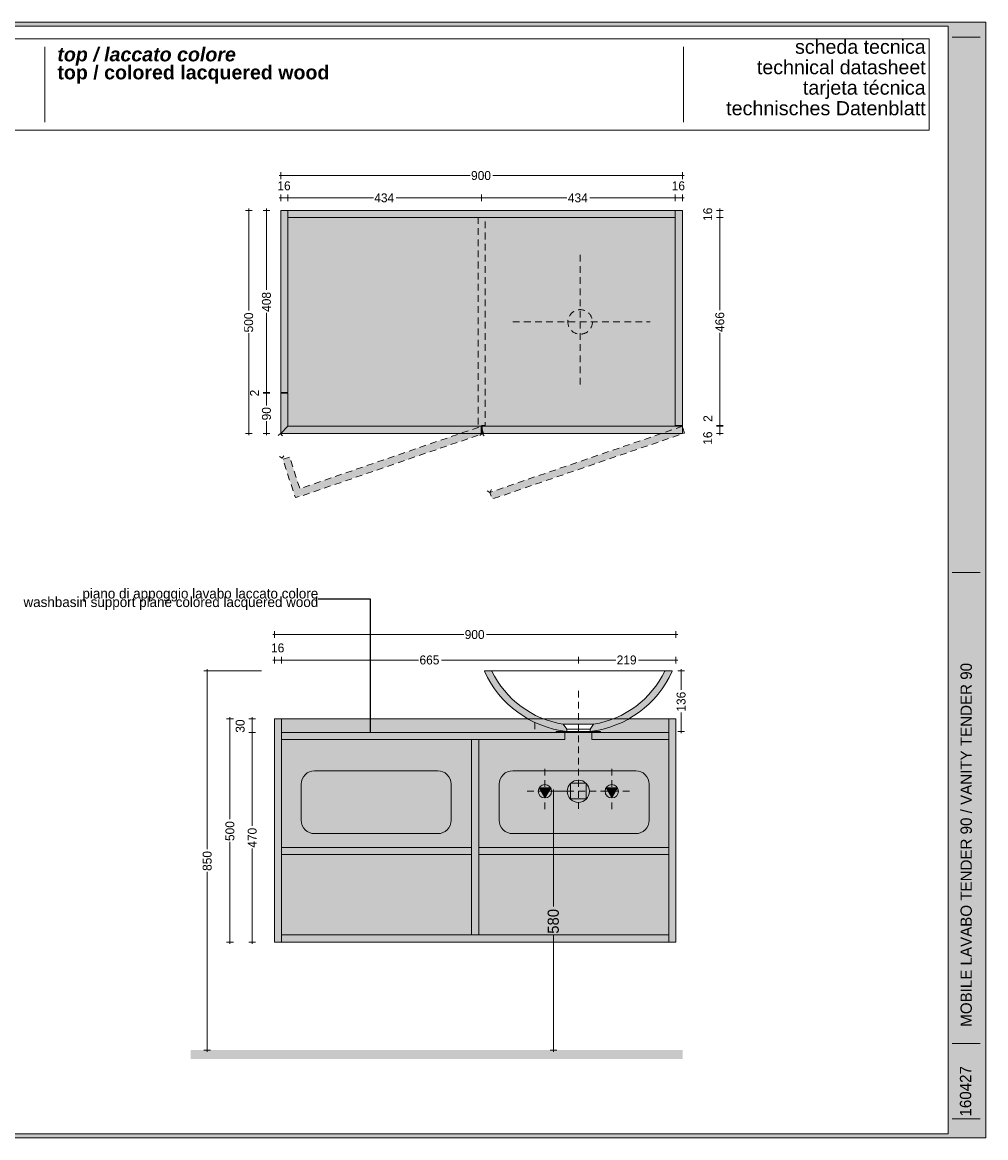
# Model space of a CAD drawing. Extents: x 229962 to 237704, y -185741 to -183241.
# Tile 4 of 4: x 235545 to 237704, y -185741 to -183241. Entities that reach past the tile are written whole.
import ezdxf

# ---------------------------------------------------------------- set-up
doc = ezdxf.new("R2010")
doc.units = 0
doc.header["$MEASUREMENT"] = 0
for name, pattern in [('Achse', [2300, 0, -800, 1500, 0]), ('Tratteggio', [25, 15, -10]), ('Wipeout_Contour', [1000, 0, -1000])]:
    doc.linetypes.add(name, pattern=pattern)
for name, color, linetype, lineweight in [('007-Etichette.AI_Num_Penna__1', 7, 'Continuous', 9), ('007-Etichette.AI_Num_Penna__95', 8, 'Continuous', 13), ('032-Muri Esterni.MVI_Num_Penna__1', 7, 'Continuous', 9), ('032-Muri Esterni.MVI_Num_Penna__10', 1, 'Continuous', 18), ('036-SOLAI_MVI_Num_Penna__10', 1, 'Continuous', 18), ('091-Quote lineari.XII_Num_Penna__1', 7, 'Continuous', 9), ('091-Quote lineari.XII_Num_Penna__10', 1, 'Continuous', 18), ('0_Num_Penna__1', 7, 'Continuous', 9), ('0_Num_Penna__10', 1, 'Continuous', 18), ('0_Num_Penna__91', 255, 'Continuous', 13), ('0_Num_Penna__95', 8, 'Continuous', 13), ('1_Num_Penna__21', 7, 'Continuous', 20), ('Retini_Num_Penna__1', 7, 'Continuous', 9), ('Retini_Num_Penna__21', 7, 'Continuous', 20), ('Retini_Num_Penna__95', 8, 'Continuous', 13), ('SCRITTE_Num_Penna__95', 8, 'Continuous', 13), ('Strumenti_Num_Penna__91', 255, 'Continuous', 13), ('Testi_Num_Penna__1', 7, 'Continuous', 9), ('Testi_Num_Penna__91', 255, 'Continuous', 13)]:
    doc.layers.add(name, color=color, linetype=linetype, lineweight=lineweight)
for name, color, linetype in [('032-Muri Esterni.MVI', 7, 'Continuous'), ('091-Quote lineari.XII', 7, 'Continuous'), ('Retini', 7, 'Continuous')]:
    doc.layers.add(name, color=color, linetype=linetype)
for name, color, linetype, lineweight, true_color in [('032-Muri Esterni.MVI_Num_Penna__2', 7, 'Continuous', 13, 0x747474), ('032-Muri Esterni.MVI_Num_Penna__94', 7, 'Continuous', 13, 0x9f9f9f), ('0_Num_Penna__2', 7, 'Continuous', 13, 0x747474), ('MK_BOXspace_Num_Penna__96', 7, 'Continuous', 13, 0x5f5f5f), ('Retini_Num_Penna__2', 7, 'Continuous', 13, 0x747474)]:
    doc.layers.add(name, color=color, linetype=linetype, lineweight=lineweight, true_color=true_color)
doc.styles.add('GENERATED_STYLE_1', font='txt')
doc.styles.add('GENERATED_STYLE_2', font='txt')
doc.styles.add('GENERATED_STYLE_6', font='txt')
doc.styles.add('GENERATED_STYLE_7', font='txt')
doc.dimstyles.new('GENERATED_STYLE__3', dxfattribs={"dimtxt": 20, "dimasz": 7.6, "dimexe": 0.18, "dimexo": 500, "dimgap": 0.09, "dimtad": 0, "dimtih": 1, "dimtoh": 1, "dimdec": 0, "dimzin": 0, "dimdsep": 46, "dimtxsty": 'GENERATED_STYLE_1', "dimblk": 'ARROWHEAD_0', "dimblk1": 'ARROWHEAD_0', "dimblk2": 'ARROWHEAD_0', "dimcen": 0.09, "dimclrd": 7, "dimclre": 7, "dimclrt": 7, "dimazin": 0, "dimtfac": 1, "dimtdec": 4, "dimtmove": 0, "dimatfit": 3, "dimfxl": 0, "dimtolj": 1, "dimtzin": 0, "dimarcsym": 0})
doc.dimstyles.new('GENERATED_STYLE__4', dxfattribs={"dimtxt": 20, "dimasz": 7.6, "dimexe": 0.18, "dimexo": 500, "dimgap": 0.09, "dimtad": 0, "dimdec": 0, "dimzin": 0, "dimdsep": 46, "dimtxsty": 'GENERATED_STYLE_1', "dimblk": 'ARROWHEAD_0', "dimblk1": 'ARROWHEAD_0', "dimblk2": 'ARROWHEAD_0', "dimcen": 0.09, "dimclrd": 7, "dimclre": 7, "dimclrt": 7, "dimazin": 0, "dimtfac": 1, "dimtdec": 4, "dimtmove": 0, "dimatfit": 3, "dimfxl": 0, "dimtolj": 1, "dimtzin": 0, "dimarcsym": 0})
doc.dimstyles.new('GENERATED_STYLE__5', dxfattribs={"dimtxt": 25, "dimasz": 7.6, "dimexe": 0.18, "dimexo": 6, "dimgap": 0.09, "dimtad": 0, "dimdec": 0, "dimzin": 0, "dimdsep": 46, "dimtxsty": 'GENERATED_STYLE_1', "dimblk": 'ARROWHEAD_0', "dimblk1": 'ARROWHEAD_0', "dimblk2": 'ARROWHEAD_0', "dimcen": 0.09, "dimclrd": 1, "dimclre": 1, "dimclrt": 1, "dimazin": 0, "dimtfac": 1, "dimtdec": 4, "dimtmove": 0, "dimatfit": 3, "dimfxl": 0, "dimtolj": 1, "dimtzin": 0, "dimarcsym": 0})
doc.dimstyles.new('GENERATED_STYLE__6', dxfattribs={"dimtxt": 0.18, "dimasz": 4.56, "dimexe": 0.18, "dimexo": 0.0625, "dimgap": 0.09, "dimtad": 0, "dimtih": 1, "dimtoh": 1, "dimdec": 4, "dimzin": 0, "dimdsep": 46, "dimcen": 0.09, "dimadec": 0, "dimazin": 0, "dimtfac": 1, "dimtdec": 4, "dimtmove": 0, "dimatfit": 3, "dimldrblk": 'ARROWHEAD_11', "dimfxl": 0, "dimtolj": 1, "dimtzin": 0, "dimarcsym": 0})

# ---------------------------------------------------------------- blocks, each defined once
blk = doc.blocks.new('Arco_2', base_point=(236298.5, -184179.1))
at = {"layer": '032-Muri Esterni.MVI_Num_Penna__2', "linetype": 'Continuous'}
for p, q in [((236123.4, -184162.4), (236118, -184167)), ((236123.4, -184162.4), (236128, -184167.8)), ((236127, -184218.1), (236121.1, -184214.3)), ((236127, -184218.1), (236130.9, -184212.2))]:
    blk.add_line(p, q, dxfattribs=at)
at = {"layer": '032-Muri Esterni.MVI_Num_Penna__94', "linetype": 'Achse'}
blk.add_arc((236298.5, -184179.1), 175.9, 174.5586, 192.8145, dxfattribs=at)
blk = doc.blocks.new('Arco_3', base_point=(236994.6, -184173.3))
at = {"layer": '032-Muri Esterni.MVI_Num_Penna__2', "linetype": 'Continuous'}
for p, q in [((236575.1, -184162.4), (236570, -184167.3)), ((236575.1, -184162.4), (236579.9, -184167.5)), ((236592.7, -184294.4), (236586.5, -184291)), ((236592.7, -184294.4), (236596.1, -184288.2))]:
    blk.add_line(p, q, dxfattribs=at)
at = {"layer": '032-Muri Esterni.MVI_Num_Penna__94', "linetype": 'Achse'}
blk.add_arc((236994.6, -184173.3), 419.7, 178.5094, 196.7653, dxfattribs=at)
blk = doc.blocks.new('*D29')
at = {"layer": '091-Quote lineari.XII_Num_Penna__1', "linetype": 'Continuous'}
for p, q in [((236120.1, -183634.7), (236124.1, -183634.7)), ((236124.1, -183642.2), (236124.1, -183627.2)), ((236124.1, -183634.7), (236140.1, -183634.7)), ((236140.1, -183642.2), (236140.1, -183627.2))]:
    blk.add_line(p, q, dxfattribs=at)
at = {"layer": '091-Quote lineari.XII_Num_Penna__1', "char_height": 20, "attachment_point": 7, "style": 'GENERATED_STYLE_1'}
for s, insert in [('{16}', (236116.3, -183617.7)), ('{16}', (237000.3, -183617.7)), ('{434}', (236333.5, -183644.7)), ('{434}', (236767.5, -183644.7))]:
    blk.add_mtext(s, dxfattribs=dict(at, insert=insert))
blk = doc.blocks.new('ARROWHEAD_0')
at = {"color": 0, "linetype": 'Continuous', "lineweight": 0}
for p, q in [((0, 0), (-1, 0)), ((0, -0.5), (0, 0.5))]:
    blk.add_line(p, q, dxfattribs=at)
blk = doc.blocks.new('*D30')
at = {"layer": '091-Quote lineari.XII_Num_Penna__1', "linetype": 'Continuous'}
for p, q in [((236140.1, -183642.2), (236140.1, -183627.2)), ((236140.1, -183634.7), (236331.5, -183634.7)), ((236382.6, -183634.7), (236574.1, -183634.7)), ((236574.1, -183642.2), (236574.1, -183627.2))]:
    blk.add_line(p, q, dxfattribs=at)
at = {"layer": '091-Quote lineari.XII_Num_Penna__1', "char_height": 20, "attachment_point": 7, "style": 'GENERATED_STYLE_1'}
for s, insert in [('{16}', (236116.3, -183617.7)), ('{16}', (237000.3, -183617.7)), ('{434}', (236333.5, -183644.7)), ('{434}', (236767.5, -183644.7))]:
    blk.add_mtext(s, dxfattribs=dict(at, insert=insert))
blk = doc.blocks.new('*D31')
at = {"layer": '091-Quote lineari.XII_Num_Penna__1', "linetype": 'Continuous'}
for p, q in [((236574.1, -183642.2), (236574.1, -183627.2)), ((236574.1, -183634.7), (236765.5, -183634.7)), ((236816.6, -183634.7), (237008.1, -183634.7)), ((237008.1, -183642.2), (237008.1, -183627.2))]:
    blk.add_line(p, q, dxfattribs=at)
at = {"layer": '091-Quote lineari.XII_Num_Penna__1', "char_height": 20, "attachment_point": 7, "style": 'GENERATED_STYLE_1'}
for s, insert in [('{16}', (236116.3, -183617.7)), ('{16}', (237000.3, -183617.7)), ('{434}', (236333.5, -183644.7)), ('{434}', (236767.5, -183644.7))]:
    blk.add_mtext(s, dxfattribs=dict(at, insert=insert))
blk = doc.blocks.new('*D32')
at = {"layer": '091-Quote lineari.XII_Num_Penna__1', "linetype": 'Continuous'}
for p, q in [((237008.1, -183642.2), (237008.1, -183627.2)), ((237008.1, -183634.7), (237024.1, -183634.7)), ((237024.1, -183642.2), (237024.1, -183627.2)), ((237024.1, -183634.7), (237028.1, -183634.7))]:
    blk.add_line(p, q, dxfattribs=at)
at = {"layer": '091-Quote lineari.XII_Num_Penna__1', "char_height": 20, "attachment_point": 7, "style": 'GENERATED_STYLE_1'}
for s, insert in [('{16}', (236116.3, -183617.7)), ('{16}', (237000.3, -183617.7)), ('{434}', (236333.5, -183644.7)), ('{434}', (236767.5, -183644.7))]:
    blk.add_mtext(s, dxfattribs=dict(at, insert=insert))
blk = doc.blocks.new('*D33')
at = {"layer": '091-Quote lineari.XII_Num_Penna__1', "linetype": 'Continuous'}
for p, q in [((236120.1, -183584.7), (236124.1, -183584.7)), ((236124.1, -183592.2), (236124.1, -183577.2)), ((236124.1, -183584.7), (236548.5, -183584.7)), ((236599.6, -183584.7), (237024.1, -183584.7)), ((237024.1, -183592.2), (237024.1, -183577.2)), ((237024.1, -183584.7), (237028.1, -183584.7))]:
    blk.add_line(p, q, dxfattribs=at)
at = {"layer": '091-Quote lineari.XII_Num_Penna__1', "insert": (236550.5, -183594.7), "char_height": 20, "attachment_point": 7, "style": 'GENERATED_STYLE_1'}
blk.add_mtext('{900}', dxfattribs=at)
blk = doc.blocks.new('*D34')
at = {"layer": '091-Quote lineari.XII_Num_Penna__1', "linetype": 'Continuous'}
for p, q in [((236099.5, -184072.4), (236084.5, -184072.4)), ((236092, -184099.7), (236092, -184072.4)), ((236092, -184162.4), (236092, -184135.1)), ((236099.5, -184162.4), (236084.5, -184162.4)), ((236092, -184166.4), (236092, -184162.4))]:
    blk.add_line(p, q, dxfattribs=at)
at = {"layer": '091-Quote lineari.XII_Num_Penna__1', "char_height": 20, "attachment_point": 7, "rotation": 90, "style": 'GENERATED_STYLE_1'}
for s, insert in [('{408}', (236102, -183890)), ('{2}', (236075, -184079.3)), ('{90}', (236102, -184133.1))]:
    blk.add_mtext(s, dxfattribs=dict(at, insert=insert))
blk = doc.blocks.new('*D35')
at = {"layer": '091-Quote lineari.XII_Num_Penna__1', "linetype": 'Continuous'}
for p, q in [((236099.5, -184070.4), (236084.5, -184070.4)), ((236092, -184072.4), (236092, -184070.4)), ((236099.5, -184072.4), (236084.5, -184072.4))]:
    blk.add_line(p, q, dxfattribs=at)
at = {"layer": '091-Quote lineari.XII_Num_Penna__1', "char_height": 20, "attachment_point": 7, "rotation": 90, "style": 'GENERATED_STYLE_1'}
for s, insert in [('{408}', (236102, -183890)), ('{2}', (236075, -184079.3)), ('{90}', (236102, -184133.1))]:
    blk.add_mtext(s, dxfattribs=dict(at, insert=insert))
blk = doc.blocks.new('*D36')
at = {"layer": '091-Quote lineari.XII_Num_Penna__1', "linetype": 'Continuous'}
for p, q in [((236099.5, -183662.4), (236084.5, -183662.4)), ((236092, -183662.4), (236092, -183658.4)), ((236092, -183840.9), (236092, -183662.4)), ((236092, -184070.4), (236092, -183892)), ((236099.5, -184070.4), (236084.5, -184070.4))]:
    blk.add_line(p, q, dxfattribs=at)
at = {"layer": '091-Quote lineari.XII_Num_Penna__1', "char_height": 20, "attachment_point": 7, "rotation": 90, "style": 'GENERATED_STYLE_1'}
for s, insert in [('{408}', (236102, -183890)), ('{2}', (236075, -184079.3)), ('{90}', (236102, -184133.1))]:
    blk.add_mtext(s, dxfattribs=dict(at, insert=insert))
blk = doc.blocks.new('*D37')
at = {"layer": '091-Quote lineari.XII_Num_Penna__1', "linetype": 'Continuous'}
for p, q in [((236059.7, -183662.4), (236044.7, -183662.4)), ((236052.2, -183662.4), (236052.2, -183658.4)), ((236052.2, -183886.9), (236052.2, -183662.4)), ((236052.2, -184162.4), (236052.2, -183938)), ((236059.7, -184162.4), (236044.7, -184162.4)), ((236052.2, -184166.4), (236052.2, -184162.4))]:
    blk.add_line(p, q, dxfattribs=at)
at = {"layer": '091-Quote lineari.XII_Num_Penna__1', "insert": (236062.2, -183936), "char_height": 20, "attachment_point": 7, "rotation": 90, "style": 'GENERATED_STYLE_1'}
blk.add_mtext('{500}', dxfattribs=at)
blk = doc.blocks.new('*D38')
at = {"layer": '091-Quote lineari.XII_Num_Penna__1', "linetype": 'Continuous'}
for p, q in [((236105.8, -184670.3), (236109.8, -184670.3)), ((236109.8, -184677.8), (236109.8, -184662.8)), ((236109.8, -184670.3), (236125.8, -184670.3)), ((236125.8, -184677.8), (236125.8, -184662.8))]:
    blk.add_line(p, q, dxfattribs=at)
at = {"layer": '091-Quote lineari.XII_Num_Penna__1', "char_height": 20, "attachment_point": 7, "style": 'GENERATED_STYLE_1'}
for s, insert in [('{16}', (236102.1, -184653.3)), ('{665}', (236434.9, -184680.3)), ('{219}', (236876.9, -184680.3))]:
    blk.add_mtext(s, dxfattribs=dict(at, insert=insert))
blk = doc.blocks.new('*D39')
at = {"layer": '091-Quote lineari.XII_Num_Penna__1', "linetype": 'Continuous'}
for p, q in [((236125.8, -184677.8), (236125.8, -184662.8)), ((236125.8, -184670.3), (236432.9, -184670.3)), ((236484, -184670.3), (236791, -184670.3)), ((236791, -184677.8), (236791, -184662.8))]:
    blk.add_line(p, q, dxfattribs=at)
at = {"layer": '091-Quote lineari.XII_Num_Penna__1', "char_height": 20, "attachment_point": 7, "style": 'GENERATED_STYLE_1'}
for s, insert in [('{16}', (236102.1, -184653.3)), ('{665}', (236434.9, -184680.3)), ('{219}', (236876.9, -184680.3))]:
    blk.add_mtext(s, dxfattribs=dict(at, insert=insert))
blk = doc.blocks.new('*D40')
at = {"layer": '091-Quote lineari.XII_Num_Penna__1', "linetype": 'Continuous'}
for p, q in [((236791, -184677.8), (236791, -184662.8)), ((236791, -184670.3), (236874.9, -184670.3)), ((236926, -184670.3), (237009.8, -184670.3)), ((237009.8, -184677.8), (237009.8, -184662.8)), ((237009.8, -184670.3), (237013.8, -184670.3))]:
    blk.add_line(p, q, dxfattribs=at)
at = {"layer": '091-Quote lineari.XII_Num_Penna__1', "char_height": 20, "attachment_point": 7, "style": 'GENERATED_STYLE_1'}
for s, insert in [('{16}', (236102.1, -184653.3)), ('{665}', (236434.9, -184680.3)), ('{219}', (236876.9, -184680.3))]:
    blk.add_mtext(s, dxfattribs=dict(at, insert=insert))
blk = doc.blocks.new('*D41')
at = {"layer": '091-Quote lineari.XII_Num_Penna__1', "linetype": 'Continuous'}
for p, q in [((236105.8, -184613.3), (236109.8, -184613.3)), ((236109.8, -184620.8), (236109.8, -184605.8)), ((236109.8, -184613.3), (236534.3, -184613.3)), ((236585.3, -184613.3), (237009.8, -184613.3)), ((237009.8, -184620.8), (237009.8, -184605.8)), ((237009.8, -184613.3), (237013.8, -184613.3))]:
    blk.add_line(p, q, dxfattribs=at)
at = {"layer": '091-Quote lineari.XII_Num_Penna__1', "insert": (236536.2, -184623.3), "char_height": 20, "attachment_point": 7, "style": 'GENERATED_STYLE_1'}
blk.add_mtext('{900}', dxfattribs=at)
blk = doc.blocks.new('*D42')
at = {"layer": '091-Quote lineari.XII_Num_Penna__1', "linetype": 'Continuous'}
for p, q in [((236067.6, -184832.3), (236052.6, -184832.3)), ((236060.1, -185041.7), (236060.1, -184832.3)), ((236060.1, -185302.3), (236060.1, -185092.8)), ((236067.6, -185302.3), (236052.6, -185302.3)), ((236060.1, -185306.3), (236060.1, -185302.3))]:
    blk.add_line(p, q, dxfattribs=at)
at = {"layer": '091-Quote lineari.XII_Num_Penna__1', "char_height": 20, "attachment_point": 7, "rotation": 90, "style": 'GENERATED_STYLE_1'}
for s, insert in [('{30}', (236043.1, -184833)), ('{470}', (236070.1, -185090.8))]:
    blk.add_mtext(s, dxfattribs=dict(at, insert=insert))
blk = doc.blocks.new('*D43')
at = {"layer": '091-Quote lineari.XII_Num_Penna__1', "linetype": 'Continuous'}
for p, q in [((236067.6, -184802.3), (236052.6, -184802.3)), ((236060.1, -184802.3), (236060.1, -184798.3)), ((236060.1, -184832.3), (236060.1, -184802.3)), ((236067.6, -184832.3), (236052.6, -184832.3))]:
    blk.add_line(p, q, dxfattribs=at)
at = {"layer": '091-Quote lineari.XII_Num_Penna__1', "char_height": 20, "attachment_point": 7, "rotation": 90, "style": 'GENERATED_STYLE_1'}
for s, insert in [('{30}', (236043.1, -184833)), ('{470}', (236070.1, -185090.8))]:
    blk.add_mtext(s, dxfattribs=dict(at, insert=insert))
blk = doc.blocks.new('*D44')
at = {"layer": '091-Quote lineari.XII_Num_Penna__1', "linetype": 'Continuous'}
for p, q in [((236017.6, -184802.3), (236002.6, -184802.3)), ((236010.1, -184802.3), (236010.1, -184798.3)), ((236010.1, -185026.7), (236010.1, -184802.3)), ((236010.1, -185302.3), (236010.1, -185077.8)), ((236017.6, -185302.3), (236002.6, -185302.3)), ((236010.1, -185306.3), (236010.1, -185302.3))]:
    blk.add_line(p, q, dxfattribs=at)
at = {"layer": '091-Quote lineari.XII_Num_Penna__1', "insert": (236020.1, -185075.8), "char_height": 20, "attachment_point": 7, "rotation": 90, "style": 'GENERATED_STYLE_1'}
blk.add_mtext('{500}', dxfattribs=at)
blk = doc.blocks.new('*D45')
at = {"layer": '091-Quote lineari.XII_Num_Penna__10', "linetype": 'Continuous'}
for p, q in [((236742.5, -184964.3), (236727.5, -184964.3)), ((236735, -184964.3), (236735, -184960.3)), ((236735, -185222.8), (236735, -184964.3)), ((236735, -185544.3), (236735, -185285.7)), ((236742.5, -185544.3), (236727.5, -185544.3)), ((236735, -185548.3), (236735, -185544.3))]:
    blk.add_line(p, q, dxfattribs=at)
at = {"layer": '091-Quote lineari.XII_Num_Penna__10', "insert": (236747.5, -185283.7), "char_height": 25, "attachment_point": 7, "rotation": 90, "style": 'GENERATED_STYLE_1'}
blk.add_mtext('{580}', dxfattribs=at)
blk = doc.blocks.new('*D49')
at = {"layer": '091-Quote lineari.XII_Num_Penna__1', "linetype": 'Continuous'}
for p, q in [((236081, -184694.3), (235951.7, -184694.3)), ((235959.2, -184694.3), (235959.2, -184690.3)), ((235959.2, -185093.7), (235959.2, -184694.3)), ((235959.2, -185544.3), (235959.2, -185144.8)), ((235966.7, -185544.3), (235951.7, -185544.3)), ((235959.2, -185548.3), (235959.2, -185544.3))]:
    blk.add_line(p, q, dxfattribs=at)
at = {"layer": '091-Quote lineari.XII_Num_Penna__1', "insert": (235969.2, -185142.8), "char_height": 20, "attachment_point": 7, "rotation": 90, "style": 'GENERATED_STYLE_1'}
blk.add_mtext('{850}', dxfattribs=at)
blk = doc.blocks.new('*D50')
at = {"layer": '091-Quote lineari.XII_Num_Penna__1', "linetype": 'Continuous'}
for p, q in [((237115.7, -184146.4), (237100.7, -184146.4)), ((237108.2, -184162.4), (237108.2, -184146.4)), ((237115.7, -184162.4), (237100.7, -184162.4)), ((237108.2, -184166.4), (237108.2, -184162.4))]:
    blk.add_line(p, q, dxfattribs=at)
at = {"layer": '091-Quote lineari.XII_Num_Penna__1', "char_height": 20, "attachment_point": 7, "rotation": 90, "style": 'GENERATED_STYLE_1'}
for s, insert in [('{16}', (237091.2, -183686.1)), ('{466}', (237118.2, -183935)), ('{2}', (237091.2, -184136.4)), ('{16}', (237091.2, -184187.8))]:
    blk.add_mtext(s, dxfattribs=dict(at, insert=insert))
blk = doc.blocks.new('*D51')
at = {"layer": '091-Quote lineari.XII_Num_Penna__1', "linetype": 'Continuous'}
for p, q in [((237115.7, -184144.4), (237100.7, -184144.4)), ((237115.7, -184146.4), (237100.7, -184146.4)), ((237108.2, -184146.4), (237108.2, -184144.4))]:
    blk.add_line(p, q, dxfattribs=at)
at = {"layer": '091-Quote lineari.XII_Num_Penna__1', "char_height": 20, "attachment_point": 7, "rotation": 90, "style": 'GENERATED_STYLE_1'}
for s, insert in [('{16}', (237091.2, -183686.1)), ('{466}', (237118.2, -183935)), ('{2}', (237091.2, -184136.4)), ('{16}', (237091.2, -184187.8))]:
    blk.add_mtext(s, dxfattribs=dict(at, insert=insert))
blk = doc.blocks.new('*D52')
at = {"layer": '091-Quote lineari.XII_Num_Penna__1', "linetype": 'Continuous'}
for p, q in [((237115.7, -183678.4), (237100.7, -183678.4)), ((237108.2, -183885.9), (237108.2, -183678.4)), ((237108.2, -184144.4), (237108.2, -183937)), ((237115.7, -184144.4), (237100.7, -184144.4))]:
    blk.add_line(p, q, dxfattribs=at)
at = {"layer": '091-Quote lineari.XII_Num_Penna__1', "char_height": 20, "attachment_point": 7, "rotation": 90, "style": 'GENERATED_STYLE_1'}
for s, insert in [('{16}', (237091.2, -183686.1)), ('{466}', (237118.2, -183935)), ('{2}', (237091.2, -184136.4)), ('{16}', (237091.2, -184187.8))]:
    blk.add_mtext(s, dxfattribs=dict(at, insert=insert))
blk = doc.blocks.new('*D53')
at = {"layer": '091-Quote lineari.XII_Num_Penna__1', "linetype": 'Continuous'}
for p, q in [((237115.7, -183662.4), (237100.7, -183662.4)), ((237108.2, -183662.4), (237108.2, -183658.4)), ((237108.2, -183678.4), (237108.2, -183662.4)), ((237115.7, -183678.4), (237100.7, -183678.4))]:
    blk.add_line(p, q, dxfattribs=at)
at = {"layer": '091-Quote lineari.XII_Num_Penna__1', "char_height": 20, "attachment_point": 7, "rotation": 90, "style": 'GENERATED_STYLE_1'}
for s, insert in [('{16}', (237091.2, -183686.1)), ('{466}', (237118.2, -183935)), ('{2}', (237091.2, -184136.4)), ('{16}', (237091.2, -184187.8))]:
    blk.add_mtext(s, dxfattribs=dict(at, insert=insert))
blk = doc.blocks.new('ARROWHEAD_11')
at = {"color": 0, "linetype": 'Continuous', "lineweight": 0}
blk.add_line((0, 0), (-1, 0), dxfattribs=at)
at = {"color": 0, "linetype": 'Continuous', "lineweight": 0, "const_width": 0.25, "flags": 128}
blk.add_lwpolyline([(-0.125, 0, 1), (0.125, 0, 1)], format="xyb", close=True, dxfattribs=at)
blk = doc.blocks.new('*D59')
at = {"layer": '091-Quote lineari.XII_Num_Penna__1', "linetype": 'Continuous'}
for p, q in [((237029, -184694.3), (237014, -184694.3)), ((237021.5, -184694.3), (237021.5, -184690.3)), ((237021.5, -184736.7), (237021.5, -184694.3)), ((237021.5, -184830.3), (237021.5, -184787.8)), ((237029, -184830.3), (237014, -184830.3)), ((237021.5, -184834.3), (237021.5, -184830.3))]:
    blk.add_line(p, q, dxfattribs=at)
at = {"layer": '091-Quote lineari.XII_Num_Penna__1', "insert": (237031.5, -184785.8), "char_height": 20, "attachment_point": 7, "rotation": 90, "style": 'GENERATED_STYLE_1'}
blk.add_mtext('{136}', dxfattribs=at)

msp = doc.modelspace()

# ---------------------------------------------------------------- hatches: boundary and pattern name
at = {"layer": '0_Num_Penna__10', "linetype": 'Continuous'}
for points in [[(236773.4, -184946.3), (236808.7, -184946.3), (236808.7, -184981.6), (236773.4, -184981.6)], [(236716, -184979.3), (236729, -184956.8), (236703.1, -184956.8)], [(236866, -184979.3), (236853.1, -184956.8), (236879, -184956.8)]]:
    msp.add_hatch(color=256, dxfattribs=at).paths.add_polyline_path(points, flags=0)
at = {"layer": '0_Num_Penna__91', "linetype": 'Continuous'}
for points in [[(236124.1, -184162.4), (237024.1, -184162.4), (237024.1, -183662.4), (236124.1, -183662.4)], [(236124.1, -183662.4), (236140.1, -183662.4), (236140.1, -184070.4), (236124.1, -184070.4)], [(236140.1, -183678.4), (236140.1, -183662.4), (237008.1, -183662.4), (237008.1, -183678.4)], [(237008.1, -183662.4), (237024.1, -183662.4), (237024.1, -184144.4), (237008.1, -184144.4)], [(236566.1, -183678.4), (236582.1, -183678.4), (236582.1, -184144.4), (236566.1, -184144.4)], [(236140.1, -184072.4), (236124.1, -184072.4), (236124.1, -184146.4), (236124.1, -184162.4), (236157.1, -184162.4), (236573.1, -184162.4), (236573.1, -184146.4), (236140.1, -184146.4)], [(236143.7, -184215.7), (236128.5, -184220.7), (236151.7, -184291), (236156.7, -184306.2), (236171.9, -184301.1), (236172.1, -184301.9), (236578.3, -184162.3), (236573.1, -184146.4), (236166.9, -184286)], [(236575.1, -184162.4), (237024.1, -184162.4), (237024.1, -184146.4), (236575.1, -184146.4)], [(237024.1, -184146.4), (236592.7, -184294.4), (236597.9, -184309.5), (237029.2, -184161.5)], [(236109.8, -185302.3), (237009.8, -185302.3), (237009.8, -184802.3), (236109.8, -184802.3)]]:
    msp.add_hatch(color=256, dxfattribs=at).paths.add_polyline_path(points, flags=0)
at = {"layer": 'MK_BOXspace_Num_Penna__96', "linetype": 'Continuous'}
msp.add_hatch(color=256, dxfattribs=at).paths.add_polyline_path([(235922.2, -185564.3), (237024.8, -185564.3), (237024.8, -185544.3), (235922.2, -185544.3)], flags=0)
at = {"layer": 'Retini_Num_Penna__2', "linetype": 'Continuous'}
for points in [[(236125.8, -184802.3), (236109.8, -184802.3), (236109.8, -185302.3), (236125.8, -185302.3)], [(237009.8, -184802.3), (236993.8, -184802.3), (236993.8, -185302.3), (237009.8, -185302.3)], [(236551.8, -185286.3), (236567.8, -185286.3), (236567.8, -184848.3), (236551.8, -184848.3)], [(236125.8, -185090.3), (236125.8, -185106.3), (236551.8, -185106.3), (236551.8, -185090.3)], [(236567.8, -185090.3), (236567.8, -185106.3), (236993.8, -185106.3), (236993.8, -185090.3)], [(236125.8, -185286.3), (236125.8, -185302.3), (236993.8, -185302.3), (236993.8, -185286.3)]]:
    msp.add_hatch(color=256, dxfattribs=at).paths.add_polyline_path(points, flags=0)

# ---------------------------------------------------------------- linework, layer by layer
at = {"layer": '032-Muri Esterni.MVI_Num_Penna__1', "linetype": 'Continuous', "flags": 128}
for points in [[(236475.8, -185059.3), (236199.8, -185059.3, -0.414214), (236169.8, -185029.3), (236169.8, -184948.3, -0.414214), (236199.8, -184918.3), (236475.8, -184918.3, -0.414214), (236505.8, -184948.3), (236505.8, -185029.3, -0.414214)], [(236643.8, -185059.3), (236919.8, -185059.3, 0.414214), (236949.8, -185029.3), (236949.8, -184948.3, 0.414214), (236919.8, -184918.3), (236643.8, -184918.3, 0.414214), (236613.8, -184948.3), (236613.8, -185029.3, 0.414214)]]:
    msp.add_lwpolyline(points, format="xyb", close=True, dxfattribs=at)
at = {"layer": '032-Muri Esterni.MVI_Num_Penna__10', "linetype": 'Continuous'}
for centre, radius in [((236791, -184964.3), 25), ((236716, -184964.3), 15), ((236866, -184964.3), 15)]:
    msp.add_circle(centre, radius, dxfattribs=at)
at = {"layer": '032-Muri Esterni.MVI_Num_Penna__94', "linetype": 'Continuous'}
msp.add_line((236140.1, -184146.4), (236124.1, -184162.4), dxfattribs=at)
at = {"layer": '032-Muri Esterni.MVI_Num_Penna__94', "linetype": 'Tratteggio', "flags": 128}
msp.add_lwpolyline([(236125.8, -184832.3), (236693.8, -184832.3), (236693.8, -184802.3), (236125.8, -184802.3)], close=True, dxfattribs=at)
at = {"layer": '032-Muri Esterni.MVI_Num_Penna__94', "linetype": 'Tratteggio'}
msp.add_circle((236795.1, -183912.4), 27.5, dxfattribs=at)
at = {"layer": '036-SOLAI_MVI_Num_Penna__10', "linetype": 'Tratteggio'}
for p, q in [((236795.1, -184052.4), (236795.1, -183760.6)), ((236644.1, -183912.4), (236951.7, -183912.4)), ((236716, -184914.3), (236716, -185014.3)), ((236866, -184914.3), (236866, -185014.3)), ((236766, -184964.3), (236666, -184964.3)), ((236741, -184964.3), (236841, -184964.3)), ((236816, -184964.3), (236916, -184964.3))]:
    msp.add_line(p, q, dxfattribs=at)
at = {"layer": '0_Num_Penna__1', "linetype": 'Continuous', "flags": 128}
for points in [[(236124.1, -184162.4), (237024.1, -184162.4), (237024.1, -183662.4), (236124.1, -183662.4)], [(236124.1, -183662.4), (236140.1, -183662.4), (236140.1, -184070.4), (236124.1, -184070.4)], [(236140.1, -183678.4), (236140.1, -183662.4), (237008.1, -183662.4), (237008.1, -183678.4)], [(237008.1, -183662.4), (237024.1, -183662.4), (237024.1, -184144.4), (237008.1, -184144.4)], [(236140.1, -184072.4), (236124.1, -184072.4), (236124.1, -184146.4), (236124.1, -184162.4), (236157.1, -184162.4), (236573.1, -184162.4), (236573.1, -184146.4), (236140.1, -184146.4)], [(236575.1, -184162.4), (237024.1, -184162.4), (237024.1, -184146.4), (236575.1, -184146.4)], [(236109.8, -185302.3), (237009.8, -185302.3), (237009.8, -184802.3), (236109.8, -184802.3)]]:
    msp.add_lwpolyline(points, close=True, dxfattribs=at)
at = {"layer": '0_Num_Penna__10', "linetype": 'Continuous', "flags": 128}
for points in [[(236773.4, -184946.3), (236808.7, -184946.3), (236808.7, -184981.6), (236773.4, -184981.6)], [(236716, -184979.3), (236729, -184956.8), (236703.1, -184956.8)], [(236866, -184979.3), (236853.1, -184956.8), (236879, -184956.8)]]:
    msp.add_lwpolyline(points, close=True, dxfattribs=at)
at = {"layer": '0_Num_Penna__2', "linetype": 'Tratteggio', "flags": 128}
for points in [[(236566.1, -183678.4), (236582.1, -183678.4), (236582.1, -184144.4), (236566.1, -184144.4)], [(236143.7, -184215.7), (236128.5, -184220.7), (236151.7, -184291), (236156.7, -184306.2), (236171.9, -184301.1), (236172.1, -184301.9), (236578.3, -184162.3), (236573.1, -184146.4), (236166.9, -184286)], [(237024.1, -184146.4), (236592.7, -184294.4), (236597.9, -184309.5), (237029.2, -184161.5)]]:
    msp.add_lwpolyline(points, close=True, dxfattribs=at)
at = {"layer": '1_Num_Penna__21', "linetype": 'Continuous', "flags": 128}
msp.add_lwpolyline([(234195.6, -183482.8), (237577.5, -183482.8), (237577.5, -183277.8), (234195.6, -183277.8)], close=True, dxfattribs=at)
at = {"layer": 'Retini_Num_Penna__1', "linetype": 'Continuous', "flags": 128}
msp.add_lwpolyline([(236825.2, -184814, 0.245607), (236984.8, -184694.9), (236985.7, -184694.3), (236596.4, -184694.3), (236597.3, -184694.9, 0.245607), (236756.9, -184814)], format="xyb", close=True, dxfattribs=at)
at = {"layer": 'Retini_Num_Penna__21', "linetype": 'Continuous', "flags": 128}
for points in [[(236125.8, -184802.3), (236109.8, -184802.3), (236109.8, -185302.3), (236125.8, -185302.3)], [(237009.8, -184802.3), (236993.8, -184802.3), (236993.8, -185302.3), (237009.8, -185302.3)], [(236551.8, -185286.3), (236567.8, -185286.3), (236567.8, -184848.3), (236551.8, -184848.3)], [(236125.8, -185090.3), (236125.8, -185106.3), (236551.8, -185106.3), (236551.8, -185090.3)], [(236567.8, -185090.3), (236567.8, -185106.3), (236993.8, -185106.3), (236993.8, -185090.3)], [(236125.8, -185286.3), (236125.8, -185302.3), (236993.8, -185302.3), (236993.8, -185286.3)]]:
    msp.add_lwpolyline(points, close=True, dxfattribs=at)
at = {"layer": 'SCRITTE_Num_Penna__95', "linetype": 'Continuous'}
for p, q in [((235594.8, -183295.8), (235594.8, -183464.7)), ((237026.6, -183295.8), (237026.6, -183464.7)), ((237628.7, -183274.1), (237692, -183274.1))]:
    msp.add_line(p, q, dxfattribs=at)
at = {"layer": 'Strumenti_Num_Penna__91', "linetype": 'Continuous'}
for p, q in [((237628.7, -184473.7), (237692, -184473.7)), ((237628.7, -185529.5), (237692, -185529.5)), ((237628.7, -185698.4), (237692, -185698.4))]:
    msp.add_line(p, q, dxfattribs=at)

# ---------------------------------------------------------------- block references
at = {"layer": '032-Muri Esterni.MVI', "color": 253, "linetype": 'Achse', "lineweight": 13, "true_color": 0x9f9f9f}
for name, p in [('Arco_2', (236298.5, -184179.1)), ('Arco_3', (236994.6, -184173.3))]:
    msp.add_blockref(name, p, dxfattribs=at)

# ---------------------------------------------------------------- texts
at = {"layer": '007-Etichette.AI_Num_Penna__1', "linetype": 'Continuous', "insert": (236207.9, -184534), "char_height": 22.5, "width": 677.592, "attachment_point": 6, "line_spacing_factor": 0.510675, "style": 'GENERATED_STYLE_2'}
msp.add_mtext('{piano di appoggio lavabo laccato colore\\Pwashbasin support plane colored lacquered wood}', dxfattribs=at)
at = {"layer": 'Testi_Num_Penna__1', "linetype": 'Continuous', "insert": (235623.1, -183297.1), "char_height": 31.429, "attachment_point": 1, "line_spacing_factor": 0.769945, "style": 'GENERATED_STYLE_7'}
msp.add_mtext('\\A1;{\\pt184.757;\\fSwis721 BT|b1|i1|c0|p34;top / laccato colore\\P\\pt184.757;\\fSwis721 BT|b1|i0|c0|p34;\\C8;top / colored lacquered wood\\P\\pt184.757;^I}', dxfattribs=at)
at = {"layer": 'Testi_Num_Penna__1', "linetype": 'Continuous', "insert": (237569.6, -183280.1), "char_height": 31.429, "width": 569.859, "attachment_point": 3, "line_spacing_factor": 0.873194, "style": 'GENERATED_STYLE_1'}
msp.add_mtext('\\A1;{\\fSwis721 BT|b0|i0|c0|p34;scheda tecnica\\P\\C8;technical datasheet\\P\\H1.007131x;tarjeta técnica\\P\\fSwis721 BT|b0|i0|c0|p34;technisches Datenblatt}', dxfattribs=at)
at = {"layer": 'Testi_Num_Penna__91', "linetype": 'Continuous', "attachment_point": 4, "rotation": 90, "style": 'GENERATED_STYLE_6'}
for s, insert, char_height in [('{MOBILE LAVABO TENDER 90 / VANITY TENDER 90}', (237660.5, -185492), 25.335), ('{\\pt869.677;160427}', (237659.1, -185693.2), 25.334)]:
    msp.add_mtext(s, dxfattribs=dict(at, insert=insert, char_height=char_height))

# ---------------------------------------------------------------- dimensions: what is measured, and where the dimension line sits
at = {"layer": '091-Quote lineari.XII', "linetype": 'Continuous'}
for base, p1, p2, picture, middle in [((236124.1, -183584.7), (236124.1, -183662.4), (237024.1, -183662.4), '*D33', (236575.8, -183584.7)), ((236124.1, -183634.7), (236124.1, -183662.4), (236140.1, -183662.4), '*D29', (236133.2, -183607.7)), ((236124.1, -183634.7), (236140.1, -183662.4), (236574.1, -183662.4), '*D30', (236358.8, -183634.7)), ((236124.1, -183634.7), (236574.1, -183662.4), (237008.1, -183662.4), '*D31', (236792.8, -183634.7)), ((236124.1, -183634.7), (237008.1, -183662.4), (237024.1, -183662.4), '*D32', (237017.2, -183607.7))]:
    dim = msp.add_linear_dim(base=base, p1=p1, p2=p2, dimstyle='GENERATED_STYLE__3', dxfattribs=at)
    dim.commit()
    dim.dimension.update_dxf_attribs({"geometry": picture, "text_midpoint": middle})
for base, p1, p2, picture, middle in [((236052.2, -184162.4), (236124.1, -184162.4), (236124.1, -183662.4), '*D37', (236052.2, -183910.7)), ((236092, -184162.4), (236124.1, -184070.4), (236124.1, -183662.4), '*D36', (236092, -183864.7)), ((237108.2, -184162.4), (237024.1, -184146.4), (237008.1, -184144.4), '*D51', (237081.2, -184128)), ((237108.2, -184162.4), (237008.1, -184144.4), (237008.1, -183678.4), '*D52', (237108.2, -183909.7)), ((237108.2, -184162.4), (237008.1, -183678.4), (237024.1, -183662.4), '*D53', (237081.2, -183669.3)), ((237108.2, -184162.4), (237024.1, -184162.4), (237024.1, -184146.4), '*D50', (237081.2, -184171)), ((236092, -184162.4), (236124.1, -184162.4), (236124.1, -184072.4), '*D34', (236092, -184116.3)), ((236092, -184162.4), (236124.1, -184072.4), (236124.1, -184070.4), '*D35', (236065, -184070.8)), ((235959.2, -185544.3), (235922.2, -185544.3), (236581, -184694.3), '*D49', (235959.2, -185117.5)), ((236010.1, -185302.3), (236109.8, -185302.3), (236109.8, -184802.3), '*D44', (236010.1, -185050.5)), ((236060.1, -185302.3), (236125.8, -184832.3), (236125.8, -184802.3), '*D43', (236033.1, -184816.1)), ((236060.1, -185302.3), (236109.8, -185302.3), (236125.8, -184832.3), '*D42', (236060.1, -185065.5))]:
    dim = msp.add_linear_dim(base=base, p1=p1, p2=p2, angle=90, dimstyle='GENERATED_STYLE__4', dxfattribs=at)
    dim.commit()
    dim.dimension.update_dxf_attribs({"geometry": picture, "text_midpoint": middle})
at = {"layer": '091-Quote lineari.XII', "color": 1, "linetype": 'Continuous', "lineweight": 18}
dim = msp.add_linear_dim(base=(236735, -185544.3), p1=(235361.8, -185544.3), p2=(236841, -184964.3), angle=90, dimstyle='GENERATED_STYLE__5', dxfattribs=at)
dim.commit()
dim.dimension.update_dxf_attribs({"geometry": '*D45', "text_midpoint": (236735, -185252.1)})

# ---------------------------------------------------------------- leaders
at = {"layer": '007-Etichette.AI_Num_Penna__95', "linetype": 'Continuous', "annotation_type": 0, "has_hookline": 1, "hookline_direction": 1, "text_width": 604.3}
msp.add_leader([(236324.8, -184832.3), (236324.8, -184534), (236208, -184534)], dimstyle='GENERATED_STYLE__6', dxfattribs=at)

# ---------------------------------------------------------------- next in the draw order: wipeouts: each hides what was drawn before it
at = {"color": 254, "linetype": 'Wipeout_Contour', "lineweight": 0, "ltscale": 1201521.020098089}
msp.add_wipeout([(236825.2, -184814), (236756.9, -184814), (236765, -184825.3), (236817.1, -184825.3)], dxfattribs=at).dxf.layer = 'Retini'

# ---------------------------------------------------------------- next in the draw order: linework, layer by layer
at = {"layer": 'Retini_Num_Penna__1', "linetype": 'Continuous', "flags": 128}
msp.add_lwpolyline([(236825.2, -184814), (236756.9, -184814), (236765, -184825.3), (236817.1, -184825.3)], close=True, dxfattribs=at)

# ---------------------------------------------------------------- next in the draw order: dimensions: what is measured, and where the dimension line sits
at = {"layer": '091-Quote lineari.XII', "linetype": 'Continuous'}
for base, p1, p2, picture, middle in [((236109.8, -184613.3), (236109.8, -184802.3), (237009.8, -184802.3), '*D41', (236561.5, -184613.3)), ((236109.8, -184670.3), (236109.8, -184802.3), (236125.8, -184802.3), '*D38', (236119, -184643.3)), ((236109.8, -184670.3), (236125.8, -184802.3), (236791, -184739), '*D39', (236460.2, -184670.3)), ((236109.8, -184670.3), (236791, -184739), (237009.8, -184802.3), '*D40', (236902.2, -184670.3))]:
    dim = msp.add_linear_dim(base=base, p1=p1, p2=p2, dimstyle='GENERATED_STYLE__3', dxfattribs=at)
    dim.commit()
    dim.dimension.update_dxf_attribs({"geometry": picture, "text_midpoint": middle})

# ---------------------------------------------------------------- next in the draw order: wipeouts: each hides what was drawn before it
at = {"color": 254, "linetype": 'Wipeout_Contour', "lineweight": 0, "ltscale": 1201541.009455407}
msp.add_wipeout([(236817.1, -184830.3), (236817.1, -184825.3), (236765, -184825.3), (236765, -184830.3)], dxfattribs=at).dxf.layer = 'Retini'

# ---------------------------------------------------------------- next in the draw order: hatches: boundary and pattern name
at = {"layer": '0_Num_Penna__95', "linetype": 'Continuous'}
h = msp.add_hatch(color=256, dxfattribs=at)
h.paths.add_polyline_path([(234072.9, -185740.6), (237704.1, -185740.6), (237704.1, -183241), (234072.9, -183241)], flags=0)
h.paths.add_polyline_path([(237619.7, -183249.6), (237619.7, -185732.1), (234157.4, -185732.1), (234157.4, -183249.6)], flags=0)
at = {"layer": 'Retini_Num_Penna__2', "linetype": 'Continuous'}
for points in [[(236765, -184830.3), (236765, -184825.3), (236756.9, -184814, -0.245607), (236597.3, -184694.9), (236596.4, -184694.3), (236581, -184694.3), (236580.9, -184695.3, 0.26556)], [(236817.1, -184830.3), (236817.1, -184825.3), (236825.2, -184814, 0.245607), (236984.8, -184694.9), (236985.7, -184694.3), (237001, -184694.3), (237001.1, -184695.3, -0.26556)], [(236125.8, -184832.3), (236125.8, -184848.3), (236761, -184848.3), (236761, -184832.3)], [(236821, -184832.3), (236821, -184848.3), (236993.8, -184848.3), (236993.8, -184832.3)]]:
    msp.add_hatch(color=256, dxfattribs=at).paths.add_polyline_path(points, flags=0)

# ---------------------------------------------------------------- next in the draw order: linework, layer by layer
at = {"layer": '036-SOLAI_MVI_Num_Penna__10', "linetype": 'Tratteggio'}
msp.add_line((236791, -184739), (236791, -185014.3), dxfattribs=at)
at = {"layer": '0_Num_Penna__91', "linetype": 'Continuous'}
for p, q in [((236136.8, -184832.3), (236761, -184832.3)), ((236761, -184832.3), (236761, -184847.3)), ((236821, -184832.3), (236821, -184847.3))]:
    msp.add_line(p, q, dxfattribs=at)
at = {"layer": '0_Num_Penna__95', "linetype": 'Continuous', "flags": 128}
for points in [[(234072.9, -185740.6), (237704.1, -185740.6), (237704.1, -183241), (234072.9, -183241)], [(237619.7, -183249.6), (237619.7, -185732.1), (234157.4, -185732.1), (234157.4, -183249.6)]]:
    msp.add_lwpolyline(points, close=True, dxfattribs=at)
at = {"layer": 'Retini_Num_Penna__1', "linetype": 'Continuous', "flags": 128}
msp.add_lwpolyline([(236817.1, -184830.3), (236817.1, -184825.3), (236765, -184825.3), (236765, -184830.3)], close=True, dxfattribs=at)
at = {"layer": 'Retini_Num_Penna__21', "linetype": 'Continuous', "flags": 128}
for points in [[(236765, -184830.3), (236765, -184825.3), (236756.9, -184814, -0.245607), (236597.3, -184694.9), (236596.4, -184694.3), (236581, -184694.3), (236580.9, -184695.3, 0.26556)], [(236817.1, -184830.3), (236817.1, -184825.3), (236825.2, -184814, 0.245607), (236984.8, -184694.9), (236985.7, -184694.3), (237001, -184694.3), (237001.1, -184695.3, -0.26556)]]:
    msp.add_lwpolyline(points, format="xyb", close=True, dxfattribs=at)
for points in [[(236125.8, -184832.3), (236125.8, -184848.3), (236761, -184848.3), (236761, -184832.3)], [(236821, -184832.3), (236821, -184848.3), (236993.8, -184848.3), (236993.8, -184832.3)]]:
    msp.add_lwpolyline(points, close=True, dxfattribs=at)
at = {"layer": 'Retini_Num_Penna__95', "linetype": 'Continuous', "flags": 128}
msp.add_lwpolyline([(236741, -184832.3), (236841, -184832.3), (236841, -184830.3), (236741, -184830.3)], close=True, dxfattribs=at)

# ---------------------------------------------------------------- next in the draw order: dimensions: what is measured, and where the dimension line sits
at = {"layer": '091-Quote lineari.XII', "linetype": 'Continuous'}
dim = msp.add_linear_dim(base=(237021.5, -184830.3), p1=(236817.1, -184830.3), p2=(237001, -184694.3), angle=90, dimstyle='GENERATED_STYLE__4', dxfattribs=at)
dim.commit()
dim.dimension.update_dxf_attribs({"geometry": '*D59', "text_midpoint": (237021.5, -184760.5)})

doc.saveas('drawing.dxf')
